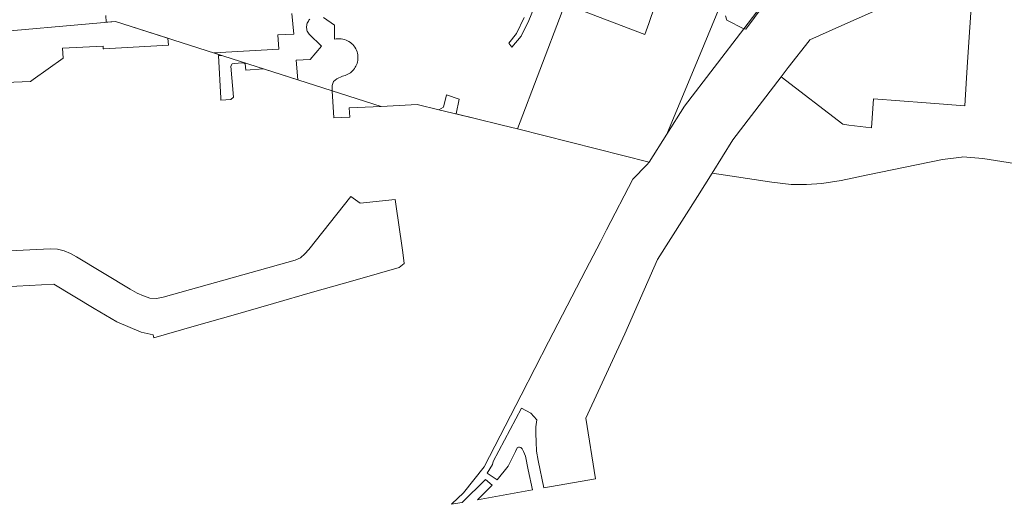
# Model space of a CAD drawing. Header units: millimetres. Extents: x -191 to 81095, y -508122 to 28741.
# Tile 118 of 251: x 5492 to 5745, y 9376 to 9500. Entities that reach past the tile are written whole.
import ezdxf

# ---------------------------------------------------------------- set-up
doc = ezdxf.new("R2010")
doc.units = ezdxf.units.MM
doc.linetypes.add('VE22-087 DB - VST Hervest-Dorsten ALK VA2736$0$1', pattern=[0])
for name, color, linetype, lineweight in [('VE22-087 DB - VST Hervest-Dorsten ALK VA2736$0$AX_Flurstueck', 9, 'VE22-087 DB - VST Hervest-Dorsten ALK VA2736$0$1', 18), ('VE22-087 DB - VST Hervest-Dorsten ALK VA2736$0$AX_Strassenverkehr', 7, 'VE22-087 DB - VST Hervest-Dorsten ALK VA2736$0$1', 18), ('VE22-087 DB - VST Hervest-Dorsten ALK VA2736$0$AX_Vegetationsmerkmal', 7, 'VE22-087 DB - VST Hervest-Dorsten ALK VA2736$0$1', 18), ('VE22-087 DB - VST Hervest-Dorsten ALK VA2736$0$AX_Wohnbauflaeche', 7, 'VE22-087 DB - VST Hervest-Dorsten ALK VA2736$0$1', 18)]:
    doc.layers.add(name, color=color, linetype=linetype, lineweight=lineweight)
doc.layers.add('XREF ALK Kataster', color=251, linetype='Continuous')

# ---------------------------------------------------------------- blocks, each defined once
blk = doc.blocks.new('VE22-087 DB - VST Hervest-Dorsten ALK VA2736')
at = {"layer": 'VE22-087 DB - VST Hervest-Dorsten ALK VA2736$0$AX_Flurstueck', "linetype": 'VE22-087 DB - VST Hervest-Dorsten ALK VA2736$0$1', "lineweight": 13, "ltscale": 0.5}
blk.add_polyline3d([(5480.13, 9496.71, 0), (5516.88, 9499.97, 0), (5584.97, 9478.15, 0), (5594.2, 9478.62, 0), (5599.79, 9477.27, 0), (5609.07, 9475.03, 0), (5616.04, 9473.35, 0), (5619.94, 9472.37, 0), (5631.42, 9502.51, 0)], dxfattribs=at)
for points in [[(5662.06, 9524.22, 0), (5648.73, 9529.52, 0), (5647.36, 9526.38, 0), (5643.84, 9518.39, 0), (5641.61, 9513.31, 0), (5640.98, 9511.88, 0), (5639.68, 9508.91, 0), (5636.89, 9502.56, 0), (5652.64, 9496.56, 0), (5653.62, 9499.42, 0), (5661.18, 9521.62, 0), (5661.8, 9523.46, 0)], [(5662.79, 9478.2, 0), (5677.97, 9498.07, 0), (5684.92, 9507.17, 0), (5687.13, 9513.95, 0), (5688.06, 9516.82, 0), (5685.53, 9517.42, 0), (5681.7, 9518.61, 0), (5665.57, 9523.63, 0), (5662.31, 9524.92, 0), (5662.06, 9524.22, 0), (5661.8, 9523.46, 0), (5661.18, 9521.62, 0), (5677.05, 9516.42, 0), (5667.78, 9494.03, 0), (5658.26, 9471, 0)], [(5636.89, 9502.56, 0), (5632.12, 9504.37, 0), (5631.42, 9502.51, 0), (5619.94, 9472.37, 0), (5653.76, 9463.87, 0), (5658.26, 9471, 0), (5667.78, 9494.03, 0), (5677.05, 9516.42, 0), (5661.18, 9521.62, 0), (5653.62, 9499.42, 0), (5652.64, 9496.56, 0)]]:
    blk.add_polyline3d(points, close=True, dxfattribs=at)
at = {"layer": 'VE22-087 DB - VST Hervest-Dorsten ALK VA2736$0$AX_Strassenverkehr', "color": 253, "linetype": 'VE22-087 DB - VST Hervest-Dorsten ALK VA2736$0$1', "lineweight": 13, "ltscale": 0.5, "true_color": 0x999999}
for points in [[(5472.56, 9431.02, 0), (5501.07, 9432.52, 0), (5511.46, 9426.3, 0), (5517.22, 9422.85, 0), (5523.46, 9420.26, 0), (5526.59, 9419.5, 0), (5526.72, 9418.75, 0), (5537.09, 9421.74, 0), (5547.11, 9424.61, 0), (5557.4, 9427.59, 0), (5567.45, 9430.48, 0), (5578.31, 9433.59, 0), (5589.61, 9436.84, 0), (5590.94, 9437.8, 0), (5590.54, 9440.68, 0), (5590.12, 9443.65, 0), (5589.78, 9445.98, 0), (5588.63, 9454.3, 0), (5579.67, 9453.36, 0), (5577.2, 9455.02, 0), (5566.44, 9441.45, 0), (5565.46, 9440.31, 0), (5564.34, 9439.32, 0), (5562.96, 9438.71, 0), (5529.15, 9429.16, 0), (5527.42, 9428.86, 0), (5525.69, 9428.97, 0), (5524.04, 9429.51, 0), (5522.42, 9430.26, 0), (5520.68, 9431.23, 0), (5506.92, 9439.54, 0), (5505.34, 9440.37, 0), (5503.72, 9441.06, 0), (5502.02, 9441.49, 0), (5500.24, 9441.57, 0), (5472.07, 9440.26, 0)], [(5677.05, 9516.42, 0), (5667.78, 9494.03, 0), (5658.26, 9471, 0), (5653.76, 9463.87, 0), (5653.1, 9463.18, 0), (5649.51, 9459.49, 0), (5642.82, 9446.51, 0), (5641.23, 9443.43, 0), (5637.5, 9436.21, 0), (5632.71, 9426.95, 0), (5627.94, 9417.71, 0), (5620.87, 9404.04, 0), (5611.38, 9385.68, 0), (5606.13, 9379.01, 0), (5603.12, 9376.2, 0), (5602.96, 9376.05, 0), (5605.81, 9376.55, 0), (5611.79, 9382.44, 0), (5613.51, 9380.98, 0), (5609.69, 9377.24, 0), (5623.78, 9379.73, 0), (5622.73, 9384.93, 0), (5621.98, 9388.41, 0), (5621.48, 9389.61, 0), (5621.15, 9390.32, 0), (5620.83, 9390.65, 0), (5620.51, 9390.74, 0), (5620.23, 9390.7, 0), (5619.86, 9390.53, 0), (5619.48, 9389.6, 0), (5617.56, 9385.8, 0), (5614.73, 9382.32, 0), (5612.21, 9384.08, 0), (5613.52, 9386.24, 0), (5613.69, 9387.08, 0), (5621.02, 9400.71, 0), (5623.39, 9399.46, 0), (5624.88, 9397.69, 0), (5624.67, 9395.97, 0), (5624.63, 9394.19, 0), (5624.75, 9392.07, 0), (5624.85, 9389.67, 0), (5625.29, 9387.31, 0), (5626.73, 9380.26, 0), (5639.99, 9382.6, 0), (5637.52, 9398.14, 0), (5647.47, 9419.82, 0), (5655.88, 9438.83, 0), (5666.08, 9455.06, 0), (5669.86, 9461.06, 0), (5675.21, 9469.54, 0), (5687.54, 9485.71, 0), (5689.4, 9488.12, 0), (5694.7, 9494.95, 0), (5694.9, 9495.21, 0), (5703.14, 9498.88, 0), (5717.21, 9505.15, 0)], [(5685.18, 9507.06, 0), (5678.52, 9498, 0), (5677.97, 9498.07, 0), (5673.62, 9500.26, 0), (5673.33, 9501.42, 0)]]:
    blk.add_polyline3d(points, dxfattribs=at)
at = {"layer": 'VE22-087 DB - VST Hervest-Dorsten ALK VA2736$0$AX_Vegetationsmerkmal', "color": 7, "linetype": 'VE22-087 DB - VST Hervest-Dorsten ALK VA2736$0$1', "lineweight": 13, "ltscale": 0.5}
for points in [[(5484.36, 9484.1, 0), (5495.08, 9484.55, 0), (5495.8, 9485.06, 0), (5503.51, 9490.51, 0), (5503.35, 9493.12, 0), (5513.73, 9493.63, 0), (5513.77, 9492.93, 0), (5513.95, 9492.94, 0), (5530.46, 9493.89, 0), (5530.35, 9495.65, 0), (5516.88, 9499.97, 0), (5514.53, 9499.76, 0), (5514.41, 9501.44, 0)], [(5562.11, 9502.02, 0), (5562.58, 9496.72, 0), (5558.54, 9496.49, 0), (5558.75, 9492.82, 0), (5542.19, 9491.86, 0), (5544.17, 9491.22, 0), (5543.27, 9491.17, 0), (5543.92, 9480.23, 0), (5543.94, 9479.75, 0), (5546.5, 9479.89, 0), (5547.17, 9480.55, 0), (5546.48, 9488.5, 0), (5546.84, 9489.08, 0), (5547.43, 9489.19, 0), (5549.3, 9489.34, 0), (5549.91, 9489.28, 0), (5550.18, 9489.1, 0), (5550.31, 9487.47, 0), (5554.86, 9487.8, 0), (5563.63, 9484.99, 0), (5563.18, 9490.03, 0), (5566.85, 9490.19, 0), (5569.75, 9493.61, 0), (5566.54, 9496.65, 0), (5566.36, 9496.9, 0), (5566.2, 9497.16, 0), (5566.08, 9497.43, 0), (5565.98, 9497.72, 0), (5565.92, 9498.01, 0), (5565.89, 9498.32, 0), (5565.89, 9498.62, 0), (5565.92, 9498.92, 0), (5565.98, 9499.22, 0), (5566.07, 9499.5, 0), (5566.19, 9499.78, 0), (5566.34, 9500.04, 0), (5566.51, 9500.28, 0), (5566.7, 9500.5, 0)], [(5570.2, 9500.98, 0), (5573.08, 9498.95, 0), (5573.09, 9495.38, 0), (5573.51, 9495.46, 0), (5573.93, 9495.51, 0), (5574.35, 9495.51, 0), (5574.77, 9495.48, 0), (5575.19, 9495.42, 0), (5575.61, 9495.31, 0), (5576.01, 9495.17, 0), (5576.39, 9495, 0), (5576.76, 9494.79, 0), (5577.11, 9494.55, 0), (5577.44, 9494.29, 0), (5577.75, 9493.99, 0), (5578.02, 9493.67, 0), (5578.27, 9493.32, 0), (5578.49, 9492.96, 0), (5578.67, 9492.57, 0), (5578.82, 9492.18, 0), (5578.93, 9491.77, 0), (5579, 9491.4, 0), (5579.04, 9491.03, 0), (5579.05, 9490.66, 0), (5579.04, 9490.29, 0), (5578.99, 9489.92, 0), (5578.92, 9489.55, 0), (5578.82, 9489.19, 0), (5578.69, 9488.84, 0), (5578.53, 9488.5, 0), (5578.35, 9488.18, 0), (5578.15, 9487.86, 0), (5577.92, 9487.57, 0), (5577.67, 9487.29, 0), (5577.4, 9487.04, 0), (5577.11, 9486.8, 0), (5576.8, 9486.59, 0), (5576.48, 9486.41, 0), (5576.14, 9486.25, 0), (5575.79, 9486.11, 0), (5575.43, 9486, 0), (5575.07, 9485.92, 0), (5573.64, 9485.22, 0), (5572.82, 9484.54, 0), (5572.49, 9483.47, 0), (5572.48, 9482.15, 0), (5572.86, 9475.22, 0), (5576.96, 9475.42, 0), (5576.82, 9477.74, 0), (5584.97, 9478.15, 0), (5594.2, 9478.62, 0), (5599.79, 9477.27, 0), (5600.97, 9477.97, 0), (5601.77, 9481.1, 0), (5604.98, 9480, 0), (5604.25, 9476.2, 0), (5609.07, 9475.03, 0), (5616.04, 9473.35, 0), (5619.94, 9472.37, 0), (5631.42, 9502.51, 0)], [(5624.8, 9504.95, 0), (5622.88, 9500.16, 0), (5620.89, 9496.16, 0), (5618.55, 9493.34, 0), (5617.72, 9494.35, 0), (5619.68, 9496.82, 0), (5621.71, 9500.94, 0)]]:
    blk.add_polyline3d(points, dxfattribs=at)
at = {"layer": 'VE22-087 DB - VST Hervest-Dorsten ALK VA2736$0$AX_Wohnbauflaeche', "color": 253, "linetype": 'VE22-087 DB - VST Hervest-Dorsten ALK VA2736$0$1', "lineweight": 13, "ltscale": 0.5, "true_color": 0x999999}
for points in [[(5631.42, 9502.51, 0), (5619.94, 9472.37, 0), (5653.76, 9463.87, 0), (5658.26, 9471, 0), (5667.78, 9494.03, 0), (5677.05, 9516.42, 0)], [(5736.65, 9508.78, 0), (5735.29, 9488.19, 0), (5735.02, 9484.05, 0), (5734.64, 9478.3, 0), (5724.72, 9479.08, 0), (5711.27, 9480.13, 0), (5710.7, 9472.63, 0), (5704.89, 9473.36, 0), (5703.4, 9473.55, 0), (5687.54, 9485.71, 0), (5675.21, 9469.54, 0), (5669.86, 9461.06, 0), (5685.15, 9458.67, 0), (5690.14, 9458.11, 0), (5694.07, 9458.1, 0), (5697.98, 9458.33, 0), (5702.94, 9459.13, 0), (5709.78, 9460.56, 0), (5728.89, 9464.54, 0), (5733.78, 9465.13, 0), (5734.15, 9465.18, 0), (5739.26, 9464.81, 0), (5750.62, 9463.02, 0)]]:
    blk.add_polyline3d(points, dxfattribs=at)

msp = doc.modelspace()

# ---------------------------------------------------------------- block references
at = {"layer": 'XREF ALK Kataster', "color": 251}
msp.add_blockref('VE22-087 DB - VST Hervest-Dorsten ALK VA2736', (0, 0), dxfattribs=at)

doc.saveas('drawing.dxf')
